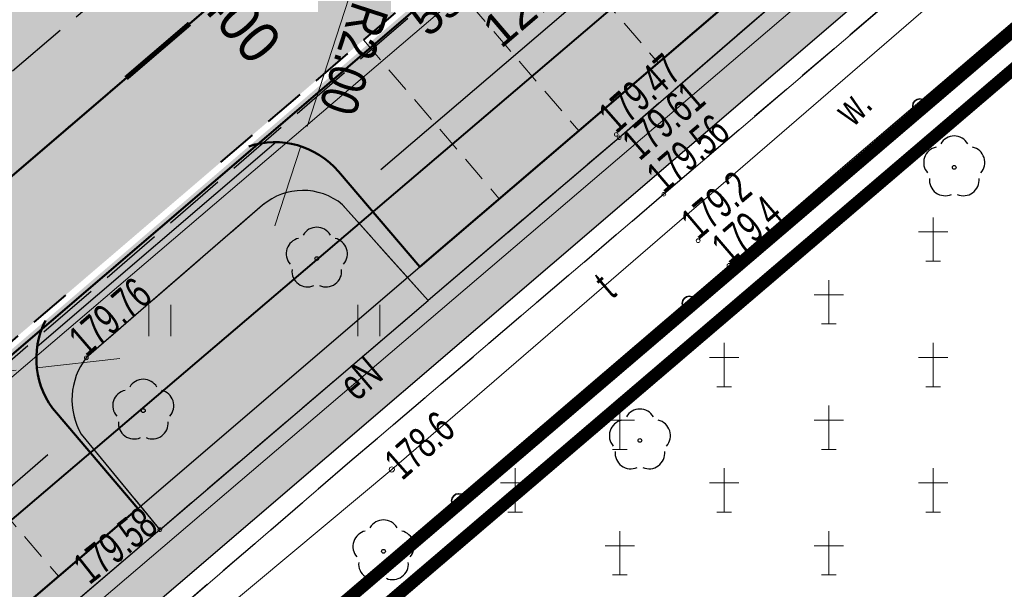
# Model space of a CAD drawing. Header units: metres. Extents: x 7429064 to 7431133, y 5709479 to 5714472.
# Tile 48 of 140: x 7429544 to 7429568, y 5709880 to 5709894. Entities that reach past the tile are written whole.
import ezdxf
from ezdxf.enums import TextEntityAlignment as Align

# ---------------------------------------------------------------- set-up
doc = ezdxf.new("R2010")
doc.units = ezdxf.units.M
for name, pattern in [('1', [0]), ('2_KTCR02', [1.5, 1, -0.5]), ('2_KTJZ01', [2, 1.5, -0.5]), ('2_KTKR01', [0]), ('2_KTPL01', [2, 1.5, -0.5]), ('2_PTCM', [1.5, 1, -0.5]), ('2_PTTU', [1.5, 1, -0.5]), ('3_KTCR02', [1.5, 1, -0.5]), ('3_KTJZ01', [2, 1.5, -0.5]), ('3_KTKR01', [0]), ('3_KTPL01', [2, 1.5, -0.5]), ('3_PTCM', [1.5, 1, -0.5]), ('3_PTRW02', [0]), ('3_PTTU', [1.5, 1, -0.5]), ('4_SUPE_01', [0]), ('4_SUPT_01', [0]), ('4_SUPW_01', [0]), ('7_1', [0]), ('7_SUPE_01', [0]), ('7_SUPT_01', [0]), ('7_SUPW_01', [0]), ('CENTER2', [1.125, 0.75, -0.125, 0.125, -0.125]), ('DASHED2', [0.375, 0.25, -0.125]), ('HIDDEN', [0.375, 0.25, -0.125])]:
    doc.linetypes.add(name, pattern=pattern)
for name, color, linetype in [('_1_Mapa', 7, 'Continuous'), ('_1_X-REFY', 7, 'Continuous'), ('C-DROGI-SYTUACJA-ETYKIETY', 7, 'Continuous'), ('zzz.gaHSDomyslna', 7, 'Continuous')]:
    doc.layers.add(name, color=color, linetype=linetype)
doc.layers.add('_Brudnopis', color=22, linetype='Continuous', lineweight=50, plot=False)
for name, color, linetype, lineweight in [('_D_7_PAS DROGOWY_PODZIAL', 1, 'Continuous', 50), ('_D_7_TEREN NIEZBEDNY DLA OB_BUD', 252, 'HIDDEN', 50), ('_D_8_Wymiary', 7, 'Continuous', 20), ('D_1_LINIA_KRAWĘŻNIK_BET_20_30 WYN 0-2 CM', 5, 'HIDDEN', 40), ('D_1_LINIA_KRAWĘŻNIK_BET_20_30 WYN 12 CM - III', 7, 'Continuous', 50), ('Dr-Krawędż nawierzchni', 250, 'DASHED2', 18), ('gaPoziome', 7, 'Continuous', 30), ('HECZ BRUKOWANIA KOSTKA KAMIENNA 9_11', 42, 'Continuous', 13), ('KTCR_L_1', 252, '2_KTCR02', 30), ('KTJZ_L_0', 252, '2_KTJZ01', 30), ('KTKR_L_0', 252, '2_KTKR01', 30), ('KTOK_L_4', 252, 'Continuous', 35), ('KTPL_L_0', 252, '2_KTPL01', 30), ('OBOP_T_1', 82, 'Continuous', 30), ('PTCM_L_0', 252, '2_PTCM', 18), ('PTRW_E_T_0', 252, 'Continuous', 15), ('PTRW_L_1', 252, 'Continuous', 18), ('PTTU_L_2', 252, '2_PTTU', 18), ('RTPW_T_0', 252, 'Continuous', 15), ('RTPW_T_1', 252, 'Continuous', 15), ('SUPE_E_T_3', 252, 'Continuous', 15), ('SUPE_L_3', 252, '4_SUPE_01', 18), ('SUPT_E_T_0', 252, 'Continuous', 15), ('SUPT_L_0', 252, '4_SUPT_01', 18), ('SUPW_L_0', 252, '4_SUPW_01', 18), ('SUTT_T_0', 252, 'Continuous', 18)]:
    doc.layers.add(name, color=color, linetype=linetype, lineweight=lineweight)
doc.layers.add('D_1_LINIA_OBRZEŻE_BET_6x30cm - III', color=24, linetype='Continuous', lineweight=30, transparency=0.3)
for name, color, linetype, lineweight, true_color, transparency in [('D_2_HECZ_CHODNIK_KOSTKA', 7, 'Continuous', 0, 0xf7f588, 0.35), ('D_2_HECZ_DROGI KOSTKA', 7, 'Continuous', 13, 0xffbea8, 0.3), ('D_2_HECZ_JEZDNIA KR3- NOWA KONSTRUKCJA', 7, 'Continuous', 13, 0x99e6ff, 0.3), ('D_2_HECZ_ZIELEN', 7, 'Continuous', 13, 0xd6ffd6, 0.3)]:
    doc.layers.add(name, color=color, linetype=linetype, lineweight=lineweight, true_color=true_color, transparency=transparency)
doc.layers.add('DZIALKA_L_0', color=7, linetype='1', lineweight=40, true_color=0x008000)
doc.styles.add('major_arial', font='arial.ttf')
doc.styles.add('Styl Arial', font='arial.ttf', dxfattribs={"width": 0.8, "height": 0.9})
doc.styles.add('wym500', font='arial.ttf', dxfattribs={"width": 0.9, "height": 0.9})
doc.dimstyles.new('1_500', dxfattribs={"dimtxt": 0.9, "dimasz": 1, "dimexe": 0.18, "dimexo": 0, "dimgap": 0.2, "dimtad": 4, "dimzin": 0, "dimdsep": 46, "dimtxsty": 'Styl Arial', "dimcen": 0.25, "dimclrd": 256, "dimclre": 256, "dimclrt": 256, "dimazin": 0, "dimtfac": 1, "dimtix": 1, "dimtmove": 1, "dimatfit": 3, "dimfxl": 0.18, "dimtolj": 1, "dimtzin": 0, "dimlwd": -1, "dimlwe": -1, "dimarcsym": 0})
doc.dimstyles.new('major_500', dxfattribs={"dimtxt": 0.8, "dimasz": 0.8, "dimexe": 0.5, "dimexo": 1, "dimgap": 0.3, "dimtad": 1, "dimzin": 1, "dimdsep": 46, "dimtxsty": 'major_arial', "dimcen": 0, "dimse1": 1, "dimse2": 1, "dimaunit": 1, "dimadec": 1, "dimazin": 0, "dimtfac": 1, "dimtix": 1, "dimtmove": 0, "dimatfit": 3, "dimfxl": 2, "dimfxlon": 1, "dimtolj": 1, "dimarcsym": 0})

# ---------------------------------------------------------------- blocks, each defined once
blk = doc.blocks.new('*D20')
at = {"layer": '_D_8_Wymiary', "color": 0, "lineweight": -2, "transparency": 16777216}
for p, q in [((7429546.646, 5709883.12), (7429545.427, 5709884.544)), ((7429533.064, 5709873.306), (7429545.144, 5709883.644)), ((7429533.35, 5709871.741), (7429532.131, 5709873.165))]:
    blk.add_line(p, q, dxfattribs=at)
at = {"layer": '_D_8_Wymiary', "color": 0, "transparency": 16777216}
for points in [[(7429545.057, 5709883.746), (7429545.231, 5709883.543), (7429545.752, 5709884.165)], [(7429532.977, 5709873.407), (7429533.151, 5709873.204), (7429532.456, 5709872.786)]]:
    blk.add_solid(points, dxfattribs=at)
at = {"layer": 'Defpoints', "color": 0, "transparency": 16777216}
for p in [(7429545.752, 5709884.165), (7429547.296, 5709882.36), (7429534, 5709870.981)]:
    blk.add_point(p, dxfattribs=at)
at = {"layer": '_D_8_Wymiary', "color": 0, "transparency": 16777216, "insert": (7429538.209, 5709879.521), "char_height": 0.8, "attachment_point": 5, "rotation": 40.559, "style": 'major_arial'}
blk.add_mtext('\\A1;7szt.x2.50\\P17.50', dxfattribs=at)
blk = doc.blocks.new('*D21')
at = {"layer": '_D_8_Wymiary', "color": 0, "lineweight": -2, "transparency": 16777216}
for p, q in [((7429562.89, 5709897.023), (7429561.671, 5709898.447)), ((7429553.107, 5709890.46), (7429561.388, 5709897.547)), ((7429553.393, 5709888.895), (7429552.174, 5709890.319))]:
    blk.add_line(p, q, dxfattribs=at)
at = {"layer": '_D_8_Wymiary', "color": 0, "transparency": 16777216}
for points in [[(7429561.301, 5709897.648), (7429561.475, 5709897.446), (7429561.996, 5709898.067)], [(7429553.02, 5709890.561), (7429553.194, 5709890.358), (7429552.499, 5709889.939)]]:
    blk.add_solid(points, dxfattribs=at)
at = {"layer": 'Defpoints', "color": 0, "transparency": 16777216}
for p in [(7429561.996, 5709898.067), (7429563.54, 5709896.263), (7429554.043, 5709888.135)]:
    blk.add_point(p, dxfattribs=at)
at = {"layer": '_D_8_Wymiary', "color": 0, "transparency": 16777216, "insert": (7429556.352, 5709895.049), "char_height": 0.8, "attachment_point": 5, "rotation": 40.559, "style": 'major_arial'}
blk.add_mtext('\\A1;5szt.x2.50\\P12.50', dxfattribs=at)
blk = doc.blocks.new('*D72')
at = {"layer": '_D_8_Wymiary', "transparency": 16777216}
for p, q in [((7429546.865, 5709885.94), (7429544.877, 5709885.718)), ((7429541.143, 5709885.302), (7429544.38, 5709885.663))]:
    blk.add_line(p, q, dxfattribs=at)
blk.add_solid([(7429544.371, 5709885.746), (7429544.389, 5709885.58), (7429544.877, 5709885.718)], dxfattribs=at)
at = {"layer": 'Defpoints', "color": 0, "transparency": 16777216}
for p in [(7429546.865, 5709885.94), (7429544.877, 5709885.718)]:
    blk.add_point(p, dxfattribs=at)
at = {"layer": '_D_8_Wymiary', "transparency": 16777216, "insert": (7429542.575, 5709884.899), "char_height": 0.9, "attachment_point": 5, "rotation": 186.3606, "style": 'Styl Arial'}
blk.add_mtext('\\A1;R2.00', dxfattribs=at)
blk = doc.blocks.new('*D73')
at = {"layer": '_D_8_Wymiary', "transparency": 16777216}
for p, q in [((7429552.35, 5709894.589), (7429551.345, 5709891.492)), ((7429550.573, 5709889.114), (7429551.191, 5709891.016))]:
    blk.add_line(p, q, dxfattribs=at)
blk.add_solid([(7429551.266, 5709891.518), (7429551.424, 5709891.466), (7429551.191, 5709891.016)], dxfattribs=at)
at = {"layer": 'Defpoints', "color": 0, "transparency": 16777216}
for p in [(7429551.191, 5709891.016), (7429550.573, 5709889.114)]:
    blk.add_point(p, dxfattribs=at)
at = {"layer": '_D_8_Wymiary', "transparency": 16777216, "insert": (7429552.457, 5709893.106), "char_height": 0.9, "attachment_point": 5, "rotation": 252.0159, "style": 'Styl Arial'}
blk.add_mtext('\\A1;R2.00', dxfattribs=at)
blk = doc.blocks.new('3_OBOP02_01')
at = {"linetype": 'Continuous'}
blk.add_circle((0, 0), 0.045, dxfattribs=at)
for centre, start, end in [((0, 0.375), 30.1401, 149.8599), ((-0.357, 0.116), 102.1445, 221.86), ((0.357, 0.116), 318.14, 77.8555), ((-0.22, -0.303), 174.1482, 293.8542), ((0.22, -0.303), 246.1458, 5.8518)]:
    blk.add_arc(centre, 0.375, start, end, dxfattribs=at)
blk = doc.blocks.new('3_PTCM01')
at = {"linetype": 'Continuous'}
for p, q in [((0, 0.525), (0, -0.525)), ((0.35, 0.175), (-0.35, 0.175)), ((-0.175, -0.525), (0.175, -0.525))]:
    blk.add_line(p, q, dxfattribs=at)
blk = doc.blocks.new('3_PTTU04')
at = {"linetype": 'Continuous'}
for p, q in [((-0.2625, -0.375), (-0.2625, 0.375)), ((0.2625, -0.375), (0.2625, 0.375))]:
    blk.add_line(p, q, dxfattribs=at)
blk = doc.blocks.new('3_RTPW02')
at = {"linetype": 'Continuous'}
blk.add_circle((0, 0), 0.045, dxfattribs=at)
blk = doc.blocks.new('3_RTPW01')
at = {"linetype": 'Continuous'}
blk.add_circle((0, 0), 0.045, dxfattribs=at)
blk = doc.blocks.new('7_SUPS01_07')
at = {"linetype": 'Continuous'}
blk.add_circle((0, 0), 0.0625, dxfattribs=at)
blk = doc.blocks.new('X-ref_MDCP_Szara')
at = {"layer": 'DZIALKA_L_0', "linetype": '1'}
blk.add_line((7429408.88, 5709766.76), (7429668.8, 5709988.15), dxfattribs=at)
at = {"layer": 'KTCR_L_1', "linetype": '3_KTCR02'}
for p, q in [((7429582.2, 5709908.94), (7429559.88, 5709889.87)), ((7429564.3, 5709895.97), (7429558.81, 5709891.22)), ((7429558.81, 5709891.22), (7429554.24, 5709887.33)), ((7429559.88, 5709889.87), (7429552.37, 5709883.47)), ((7429547.82, 5709881.85), (7429554.24, 5709887.33)), ((7429552.37, 5709883.47), (7429537.21, 5709870.45)), ((7429547.82, 5709881.85), (7429536.08, 5709871.83))]:
    blk.add_line(p, q, dxfattribs=at)
at = {"layer": 'KTJZ_L_0', "linetype": '3_KTJZ01'}
for p, q in [((7429529.05, 5709879.87), (7429552.03, 5709899.39)), ((7429555.27, 5709895.38), (7429532.61, 5709875.86))]:
    blk.add_line(p, q, dxfattribs=at)
at = {"layer": 'KTKR_L_0', "linetype": '3_KTKR01'}
for p, q in [((7429564.3, 5709895.97), (7429558.81, 5709891.22)), ((7429558.81, 5709891.22), (7429554.24, 5709887.33)), ((7429550.28, 5709889.61), (7429546.06, 5709885.96)), ((7429554.24, 5709887.33), (7429552.19, 5709889.62)), ((7429547.82, 5709881.85), (7429554.24, 5709887.33)), ((7429545.94, 5709884.13), (7429547.82, 5709881.85)), ((7429547.82, 5709881.85), (7429536.08, 5709871.83))]:
    blk.add_line(p, q, dxfattribs=at)
for centre, radius, start, end in [((7429551.241, 5709888.468), 1.493, 50.5229, 130.077), ((7429547.36, 5709884.956), 1.643, 142.3126, 210.1839)]:
    blk.add_arc(centre, radius, start, end, dxfattribs=at)
at = {"layer": 'KTOK_L_4'}
for p, q in [((7429566.004, 5709891.98), (7429571.52, 5709896.7)), ((7429560.487, 5709887.26), (7429566.004, 5709891.98)), ((7429554.971, 5709882.54), (7429560.487, 5709887.26)), ((7429549.454, 5709877.82), (7429554.971, 5709882.54))]:
    blk.add_line(p, q, dxfattribs=at)
for centre in [(7429566.004, 5709891.98), (7429560.487, 5709887.26), (7429554.971, 5709882.54)]:
    blk.add_circle(centre, 0.17, dxfattribs=at)
at = {"layer": 'KTPL_L_0', "linetype": '3_KTPL01'}
for p, q in [((7429564.3, 5709895.97), (7429558.81, 5709891.22)), ((7429555.27, 5709895.38), (7429532.61, 5709875.86)), ((7429558.81, 5709891.22), (7429554.24, 5709887.33)), ((7429550.28, 5709889.61), (7429546.06, 5709885.96)), ((7429554.24, 5709887.33), (7429552.19, 5709889.62)), ((7429545.94, 5709884.13), (7429547.82, 5709881.85)), ((7429547.82, 5709881.85), (7429536.08, 5709871.83))]:
    blk.add_line(p, q, dxfattribs=at)
for centre, radius, start, end in [((7429551.241, 5709888.468), 1.493, 50.5229, 130.077), ((7429547.36, 5709884.956), 1.643, 142.3126, 210.1839)]:
    blk.add_arc(centre, radius, start, end, dxfattribs=at)
at = {"layer": 'PTCM_L_0', "linetype": '3_PTCM'}
blk.add_line((7429494.29, 5709830.62), (7429571.52, 5709896.7), dxfattribs=at)
at = {"layer": 'PTRW_L_1', "linetype": '3_PTRW02'}
for p, q in [((7429582.2, 5709908.94), (7429559.88, 5709889.87)), ((7429584.33, 5709907.73), (7429564.166, 5709890.516)), ((7429564.166, 5709890.516), (7429561.44, 5709888.17)), ((7429559.88, 5709889.87), (7429552.37, 5709883.47)), ((7429561.44, 5709888.17), (7429538.57, 5709868.61)), ((7429552.37, 5709883.47), (7429537.21, 5709870.45))]:
    blk.add_line(p, q, dxfattribs=at)
at = {"layer": 'PTTU_L_2', "linetype": '3_PTTU'}
for p, q in [((7429550.28, 5709889.61), (7429546.06, 5709885.96)), ((7429554.24, 5709887.33), (7429552.19, 5709889.62)), ((7429547.82, 5709881.85), (7429554.24, 5709887.33)), ((7429545.94, 5709884.13), (7429547.82, 5709881.85))]:
    blk.add_line(p, q, dxfattribs=at)
for centre, radius, start, end in [((7429551.241, 5709888.468), 1.493, 50.5229, 130.077), ((7429547.36, 5709884.956), 1.643, 142.3126, 210.1839)]:
    blk.add_arc(centre, radius, start, end, dxfattribs=at)
at = {"layer": 'SUPE_L_3', "linetype": '7_SUPE_01'}
blk.add_line((7429566.37, 5709897.19), (7429534.28, 5709869.83), dxfattribs=at)
at = {"layer": 'SUPT_L_0', "linetype": '7_SUPT_01'}
for p, q in [((7429553.37, 5709883.29), (7429588.15, 5709913.29)), ((7429519.43, 5709854.98), (7429553.37, 5709883.29))]:
    blk.add_line(p, q, dxfattribs=at)
at = {"layer": 'SUPW_L_0', "linetype": '7_SUPW_01'}
blk.add_line((7429369.46, 5709736.3), (7429593.18, 5709927.23), dxfattribs=at)
at = {"layer": 'SUPW_L_0', "linetype": '7_1'}
blk.add_line((7429369.46, 5709736.3), (7429593.18, 5709927.23), dxfattribs=at)
at = {"layer": 'OBOP_T_1'}
for p in [(7429566.828, 5709890.513), (7429551.576, 5709888.332), (7429547.424, 5709884.697), (7429559.307, 5709883.984), (7429553.172, 5709881.334)]:
    blk.add_blockref('3_OBOP02_01', p, dxfattribs=at)
at = {"layer": 'PTCM_L_0'}
for p in [(7429566.325, 5709888.793), (7429563.825, 5709887.293), (7429561.325, 5709885.793), (7429566.325, 5709885.793), (7429558.825, 5709884.293), (7429563.825, 5709884.293), (7429556.325, 5709882.793), (7429561.325, 5709882.793), (7429566.325, 5709882.793), (7429558.825, 5709881.293), (7429563.825, 5709881.293)]:
    blk.add_blockref('3_PTCM01', p, dxfattribs=at)
at = {"layer": 'PTTU_L_2'}
for p in [(7429547.82, 5709886.85), (7429552.82, 5709886.85)]:
    blk.add_blockref('3_PTTU04', p, dxfattribs=at)
at = {"layer": 'RTPW_T_0'}
for p in [(7429560.7, 5709888.76), (7429561.44, 5709888.17)]:
    blk.add_blockref('3_RTPW01', p, dxfattribs=at)
at = {"layer": 'RTPW_T_1'}
for p in [(7429558.74, 5709891.3), (7429558.81, 5709891.22), (7429559.88, 5709889.87), (7429546.06, 5709885.96), (7429547.82, 5709881.85)]:
    blk.add_blockref('3_RTPW02', p, dxfattribs=at)
at = {"layer": 'SUTT_T_0'}
blk.add_blockref('7_SUPS01_07', (7429553.37, 5709883.29), dxfattribs=at)
at = {"layer": 'PTRW_E_T_0', "width": 0.7}
blk.add_text('w.', height=0.75, rotation=45, dxfattribs=at).set_placement((7429564.401, 5709891.974), align=Align.MIDDLE)
at = {"layer": 'RTPW_T_0', "width": 0.7}
for s, rotation, p in [('179.2', 40.3177, (7429560.7, 5709888.76)), ('179.4', 40.7138, (7429561.44, 5709888.17))]:
    blk.add_text(s, height=0.75, rotation=rotation, dxfattribs=at).set_placement(p)
at = {"layer": 'RTPW_T_1', "width": 0.7}
for s, rotation, p in [('179.47', 41.3373, (7429558.74, 5709891.3)), ('179.56', 40.5103, (7429559.88, 5709889.87)), ('179.76', 40.8575, (7429546.06, 5709885.96))]:
    blk.add_text(s, height=0.75, rotation=rotation, dxfattribs=at).set_placement(p)
blk.add_text('179.61', height=0.75, rotation=40.8667, dxfattribs=at).set_placement((7429558.81, 5709891.22), align=Align.TOP_LEFT)
blk.add_text('179.58', height=0.75, rotation=38.3493, dxfattribs=at).set_placement((7429547.82, 5709881.85), align=Align.RIGHT)
at = {"layer": 'SUPE_E_T_3', "width": 0.7}
blk.add_text('eN', height=0.75, rotation=40.451, dxfattribs=at).set_placement((7429552.627, 5709885.473), align=Align.MIDDLE)
at = {"layer": 'SUPT_E_T_0', "width": 0.7}
blk.add_text('t', height=0.75, rotation=40.7799, dxfattribs=at).set_placement((7429558.467, 5709887.687), align=Align.MIDDLE)
at = {"layer": 'SUTT_T_0', "width": 0.7}
blk.add_text('178.6', height=0.75, rotation=41.4482, dxfattribs=at).set_placement((7429553.37, 5709883.29), align=Align.MIDDLE_LEFT)
blk = doc.blocks.new('*U220')
at = {"layer": 'zzz.gaHSDomyslna', "color": 140}
blk.add_lwpolyline([(141.663, 120.53, 0.12, 0.12, 0), (143.183, 121.83, 0.12, 0.12, 0)], format="xyseb", dxfattribs=at)
blk = doc.blocks.new('X-ref_SOR')
at = {"layer": 'gaPoziome'}
blk.add_blockref('*U220', (7429405.348, 5709772.117), dxfattribs=at)
blk = doc.blocks.new('OŚ_Dąbrowskiego_1')
at = {"layer": '_D_8_Wymiary', "color": 1, "linetype": 'CENTER2', "lineweight": 35, "flags": 128}
blk.add_lwpolyline([(7429230.998, 5709660.664), (7429273.145, 5709676.622, 0.085629), (7429337.582, 5709714.618), (7429502.301, 5709854.381), (7429714.669, 5710036.139), (7429868.111, 5710165.952)], format="xyb", dxfattribs=at)
at = {"layer": 'C-DROGI-SYTUACJA-ETYKIETY', "color": 7, "linetype": 'Continuous', "lineweight": -3, "insert": (7429548.874, 5709894.241), "char_height": 1, "attachment_point": 8, "rotation": 310.559, "style": 'wym500'}
blk.add_mtext('0+400', dxfattribs=at)

msp = doc.modelspace()

# ---------------------------------------------------------------- hatches: boundary and pattern name
at = {"layer": 'D_2_HECZ_CHODNIK_KOSTKA', "transparency": 33554585}
h = msp.add_hatch(color=256, dxfattribs=at)
h.dxf.hatch_style = 1
edge = h.paths.add_edge_path()
edge.add_line((7429611.715, 5709933.539), (7429609.355, 5709934.501))
edge.add_line((7429609.355, 5709934.501), (7429596.138, 5709923.189))
edge.add_line((7429596.138, 5709923.189), (7429592.463, 5709920.763))
edge.add_arc((7429606.237, 5709899.9), 25, 123.434, 130.559)
edge.add_line((7429589.981, 5709918.893), (7429507.49, 5709848.292))
edge.add_line((7429507.49, 5709848.292), (7429417.816, 5709772.204))
edge.add_line((7429417.816, 5709772.204), (7429413.427, 5709768.48))
edge.add_line((7429413.427, 5709768.48), (7429407.995, 5709766.13))
edge.add_line((7429407.995, 5709766.13), (7429408.287, 5709764.077))
edge.add_line((7429408.287, 5709764.077), (7429414.494, 5709766.762))
edge.add_line((7429414.494, 5709766.762), (7429508.787, 5709846.77))
edge.add_line((7429508.787, 5709846.77), (7429591.282, 5709917.374))
edge.add_arc((7429606.237, 5709899.9), 23, 123.434, 130.559, ccw=False)
edge.add_line((7429593.564, 5709919.094), (7429599.13, 5709922.769))
edge.add_line((7429599.13, 5709922.769), (7429611.715, 5709933.539))
at = {"layer": 'D_2_HECZ_DROGI KOSTKA'}
h = msp.add_hatch(color=256, dxfattribs=at)
h.dxf.hatch_style = 1
edge = h.paths.add_edge_path()
edge.add_line((7429561.029, 5709900.498), (7429549.947, 5709891.014))
edge.add_arc((7429550.573, 5709889.114), 2, 40.559, 108.2274, ccw=False)
edge.add_line((7429552.093, 5709890.414), (7429554.043, 5709888.135))
edge.add_line((7429554.043, 5709888.135), (7429563.54, 5709896.263))
edge.add_line((7429563.54, 5709896.263), (7429561.264, 5709898.922))
edge.add_arc((7429562.404, 5709899.897), 1.5, 156.4009, 220.559, ccw=False)
h = msp.add_hatch(color=256, dxfattribs=at)
h.dxf.hatch_style = 1
edge = h.paths.add_edge_path()
edge.add_line((7429545.084, 5709886.851), (7429530.204, 5709874.116))
edge.add_arc((7429530.585, 5709872.665), 1.5, 40.559, 104.7171, ccw=False)
edge.add_line((7429531.725, 5709873.64), (7429534, 5709870.981))
edge.add_line((7429534, 5709870.981), (7429547.296, 5709882.36))
edge.add_line((7429547.296, 5709882.36), (7429545.345, 5709884.64))
edge.add_arc((7429546.865, 5709885.94), 2, 152.8907, 220.559, ccw=False)
at = {"layer": 'D_2_HECZ_JEZDNIA KR3- NOWA KONSTRUKCJA'}
h = msp.add_hatch(color=256, dxfattribs=at)
h.dxf.hatch_style = 1
edge = h.paths.add_edge_path()
edge.add_arc((7429610.557, 5709990.469), 30, 310.559, 314.2935)
edge.add_arc((7429610.557, 5709990.469), 30, 314.2935, 325.3941)
edge.add_line((7429635.249, 5709973.431), (7429635.899, 5709972.672))
edge.add_line((7429635.899, 5709972.672), (7429667.702, 5709999.89))
edge.add_line((7429667.702, 5709999.89), (7429675.246, 5710006.347))
edge.add_line((7429675.246, 5710006.347), (7429712.724, 5710038.423))
edge.add_line((7429712.724, 5710038.423), (7429823.828, 5710132.378))
edge.add_line((7429823.828, 5710132.378), (7429834.316, 5710141.377))
edge.add_line((7429834.316, 5710141.377), (7429846.156, 5710151.524))
edge.add_line((7429846.156, 5710151.524), (7429850.099, 5710146.734))
edge.add_line((7429850.099, 5710146.734), (7429838.187, 5710136.85))
edge.add_line((7429838.187, 5710136.85), (7429827.698, 5710127.833))
edge.add_line((7429827.698, 5710127.833), (7429716.613, 5710033.854))
edge.add_line((7429716.613, 5710033.854), (7429633.474, 5709962.699))
edge.add_arc((7429636.726, 5709958.9), 5, 130.559, 193.2571)
edge.add_line((7429631.859, 5709957.753), (7429636.051, 5709939.958))
edge.add_line((7429636.051, 5709939.958), (7429630.653, 5709938.888))
edge.add_line((7429630.653, 5709938.888), (7429629.491, 5709943.821))
edge.add_arc((7429623.651, 5709942.445), 6, 13.2571, 130.559)
edge.add_line((7429619.749, 5709947.003), (7429619.729, 5709946.986))
edge.add_line((7429619.729, 5709946.986), (7429617.779, 5709949.265))
edge.add_line((7429617.779, 5709949.265), (7429606.383, 5709939.512))
edge.add_line((7429606.383, 5709939.512), (7429594.274, 5709929.149))
edge.add_line((7429594.274, 5709929.149), (7429594.825, 5709928.314))
edge.add_line((7429594.825, 5709928.314), (7429589.708, 5709924.935))
edge.add_arc((7429606.237, 5709899.9), 30, 123.434, 130.559)
edge.add_line((7429586.73, 5709922.692), (7429529.23, 5709873.48))
edge.add_line((7429529.23, 5709873.48), (7429502.179, 5709850.343))
edge.add_line((7429502.179, 5709850.343), (7429339.523, 5709712.33))
edge.add_arc((7429194.822, 5709882.942), 223.711, 294.66533, 310.3021, ccw=False)
edge.add_arc((7429190.304, 5709894.737), 236.317, 290.79615, 294.46753, ccw=False)
edge.add_line((7429274.207, 5709673.816), (7429245.41, 5709663.13))
edge.add_line((7429245.41, 5709663.13), (7429242.106, 5709661.907))
edge.add_line((7429242.106, 5709661.907), (7429240.354, 5709666.717))
edge.add_line((7429240.354, 5709666.717), (7429244.254, 5709668.201))
edge.add_line((7429244.254, 5709668.201), (7429272.082, 5709679.428))
edge.add_arc((7429195.246, 5709882.369), 217, 290.73736, 310.31443)
edge.add_line((7429335.641, 5709716.905), (7429500.355, 5709856.664))
edge.add_line((7429500.355, 5709856.664), (7429629.269, 5709966.997))
edge.add_line((7429629.269, 5709966.997), (7429630.064, 5709967.677))
at = {"layer": 'D_2_HECZ_ZIELEN'}
h = msp.add_hatch(color=256, dxfattribs=at)
h.dxf.hatch_style = 1
h.paths.add_polyline_path([(7429503.909, 5709849.852, 0.18338), (7429502.975, 5709850.363), (7429500.855, 5709848.564, 0.184483), (7429501.211, 5709847.554), (7429503.475, 5709844.886), (7429506.189, 5709847.188)])
h.paths.add_polyline_path([(7429531.725, 5709873.64, 0.184483), (7429530.784, 5709874.152), (7429529.085, 5709872.698, 0.184483), (7429529.445, 5709871.69), (7429531.721, 5709869.031), (7429534, 5709870.981)])
h.paths.add_polyline_path([(7429552.093, 5709890.414, 0.21525), (7429550.603, 5709891.114), (7429544.884, 5709886.219, 0.21525), (7429545.345, 5709884.64), (7429547.296, 5709882.36), (7429554.043, 5709888.135)])
h.paths.add_polyline_path([(7429563.774, 5709901.07, 0.184483), (7429562.833, 5709901.581), (7429560.904, 5709899.93, 0.184483), (7429561.264, 5709898.922), (7429563.54, 5709896.263), (7429566.049, 5709898.411)])
at = {"layer": 'HECZ BRUKOWANIA KOSTKA KAMIENNA 9_11'}
h = msp.add_hatch(color=256, dxfattribs=at)
h.dxf.hatch_style = 1
edge = h.paths.add_edge_path()
edge.add_line((7429549.947, 5709891.014), (7429545.084, 5709886.851))
edge.add_arc((7429546.865, 5709885.94), 2, 152.8907, 171.9686)
edge.add_line((7429544.884, 5709886.219), (7429550.603, 5709891.114))
edge.add_arc((7429550.573, 5709889.114), 2, 89.1494, 108.2274)

# ---------------------------------------------------------------- linework, layer by layer
at = {"layer": '_Brudnopis', "flags": 128}
msp.add_lwpolyline([(7429230.998, 5709660.664), (7429273.145, 5709676.622, 0.085605), (7429337.585, 5709714.618), (7429368.823, 5709741.125), (7429502.301, 5709854.381), (7429714.669, 5710036.139), (7429868.111, 5710165.952)], format="xyb", dxfattribs=at)
msp.add_lwpolyline([(7429504.409, 5709851.907), (7429716.775, 5710033.663), (7429870.21, 5710163.471)], dxfattribs=at)
at = {"layer": '_D_7_PAS DROGOWY_PODZIAL', "ltscale": 0.2, "const_width": 0.3, "elevation": 0, "flags": 128}
msp.add_lwpolyline([(7429615.633, 5709934.224), (7429410.418, 5709759.095), (7429398.167, 5709757.635)], dxfattribs=at)
at = {"layer": '_D_7_TEREN NIEZBEDNY DLA OB_BUD', "ltscale": 10, "const_width": 0.3, "flags": 128}
msp.add_lwpolyline([(7429838.642, 5710133.498), (7429838.163, 5710130.983), (7429669.785, 5709988.07), (7429674.221, 5709982.833), (7429665.132, 5709974.906), (7429667.705, 5709971.871), (7429662.832, 5709967.707), (7429665.637, 5709964.494), (7429637.109, 5709939.516), (7429616.438, 5709933.991), (7429410.711, 5709758.425), (7429398.46, 5709756.965), (7429363.725, 5709727.377), (7429364.497, 5709726.485), (7429330.157, 5709696.304), (7429317.553, 5709687.475), (7429303.139, 5709679.24), (7429296.402, 5709677.454), (7429295.854, 5709678.755), (7429285.213, 5709675.171), (7429285.468, 5709665.629), (7429278.469, 5709665.47), (7429278.347, 5709670.061), (7429254.481, 5709660.887), (7429229.937, 5709651.368), (7429224.487, 5709665.833), (7429244.657, 5709675.131), (7429249.847, 5709679.192), (7429269.079, 5709686.95), (7429282.549, 5709692.752), (7429296.468, 5709699.803), (7429307.464, 5709706.348), (7429318.986, 5709714.248), (7429330.313, 5709723.204), (7429495.004, 5709862.943), (7429615.273, 5709965.877), (7429632.42, 5709989.108), (7429648.373, 5710002.762), (7429661.377, 5710006.8), (7429669.911, 5710012.64), (7429707.476, 5710044.593), (7429834.508, 5710152.316), (7429838.121, 5710158.939), (7429844.755, 5710193.28), (7429843.741, 5710206.48), (7429852.314, 5710203.598), (7429849.368, 5710188.375), (7429850.227, 5710185.684), (7429848.746, 5710185.163), (7429846.827, 5710175.247), (7429842.58, 5710153.283), (7429856.534, 5710164.104), (7429864.199, 5710154.59)], close=True, dxfattribs=at)
at = {"layer": 'D_1_LINIA_KRAWĘŻNIK_BET_20_30 WYN 0-2 CM', "ltscale": 4, "flags": 128}
for points in [[(7429561.428, 5709901.037), (7429549.273, 5709890.633)], [(7429545.564, 5709887.46), (7429529.61, 5709873.805)]]:
    msp.add_lwpolyline(points, dxfattribs=at)
at = {"layer": 'D_1_LINIA_KRAWĘŻNIK_BET_20_30 WYN 12 CM - III', "flags": 128}
for points in [[(7429554.043, 5709888.135), (7429563.54, 5709896.263)], [(7429534, 5709870.981), (7429547.296, 5709882.36)]]:
    msp.add_lwpolyline(points, dxfattribs=at)
for points in [[(7429554.043, 5709888.135), (7429552.093, 5709890.414, 0.304149), (7429549.947, 5709891.014, 0.304149)], [(7429545.084, 5709886.851, 0.304149), (7429545.345, 5709884.64), (7429547.296, 5709882.36)]]:
    msp.add_lwpolyline(points, format="xyb", dxfattribs=at)
at = {"layer": 'D_1_LINIA_OBRZEŻE_BET_6x30cm - III', "flags": 128}
msp.add_lwpolyline([(7429408.287, 5709764.077), (7429414.494, 5709766.762), (7429508.787, 5709846.77), (7429591.282, 5709917.374, -0.031099), (7429593.564, 5709919.094), (7429599.13, 5709922.769), (7429611.715, 5709933.539), (7429615.743, 5709934.682), (7429615.845, 5709934.277)], format="xyb", dxfattribs=at)
for points in [[(7429550.603, 5709891.114), (7429544.884, 5709886.219)], [(7429547.296, 5709882.36), (7429554.043, 5709888.135)]]:
    msp.add_lwpolyline(points, dxfattribs=at)
at = {"layer": 'Dr-Krawędż nawierzchni', "ltscale": 2.5, "flags": 128}
for points in [[(7429556.49, 5709896.811), (7429559.741, 5709893.012)], [(7429554.591, 5709895.185), (7429557.842, 5709891.386)], [(7429552.691, 5709893.559), (7429555.943, 5709889.761)], [(7429542.145, 5709884.533), (7429545.397, 5709880.735)]]:
    msp.add_lwpolyline(points, dxfattribs=at)

# ---------------------------------------------------------------- block references
at = {"layer": '_1_Mapa'}
msp.add_blockref('X-ref_MDCP_Szara', (0, 0), dxfattribs=at)
at = {"layer": '_1_X-REFY'}
for name in ['X-ref_SOR', 'OŚ_Dąbrowskiego_1']:
    msp.add_blockref(name, (0, 0), dxfattribs=at)

# ---------------------------------------------------------------- dimensions: what is measured, and where the dimension line sits
at = {"layer": '_D_8_Wymiary'}
for p1, p2, text, picture, middle in [((7429554.043, 5709888.135), (7429563.54, 5709896.263), '5szt.x2.50\\P<>', '*D21', (7429556.352, 5709895.049)), ((7429534, 5709870.981), (7429547.296, 5709882.36), '7szt.x2.50\\P<>', '*D20', (7429538.209, 5709879.521))]:
    dim = msp.add_aligned_dim(p1=p1, p2=p2, distance=2.375, text=text, dimstyle='major_500', override={"dimse1": 0, "dimse2": 0}, dxfattribs=at)
    dim.commit()
    dim.dimension.update_dxf_attribs({"geometry": picture, "text_midpoint": middle})
for center, mpoint, picture, middle in [((7429550.573, 5709889.114), (7429551.191, 5709891.016), '*D73', (7429552.457, 5709893.106)), ((7429546.865, 5709885.94), (7429544.877, 5709885.718), '*D72', (7429542.575, 5709884.899))]:
    dim = msp.add_radius_dim(center=center, mpoint=mpoint, dimstyle='1_500', override={"dimscale": 0.5}, dxfattribs=at)
    dim.commit()
    dim.dimension.update_dxf_attribs({"geometry": picture, "text_midpoint": middle})

doc.saveas('drawing.dxf')
